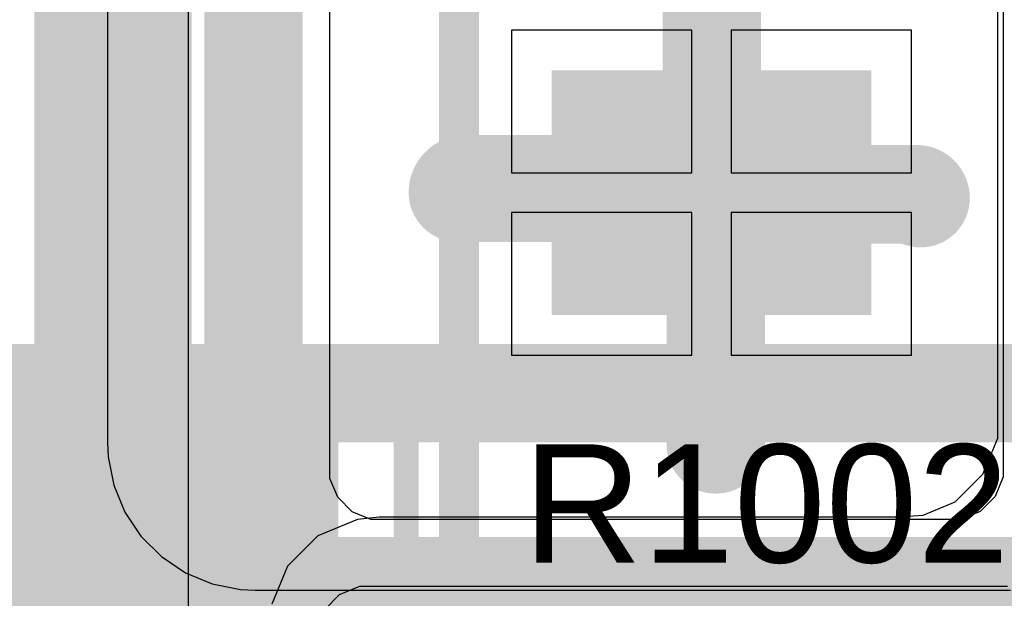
# Model space of a CAD drawing. Header units: inches. Extents: x -6 to 11.2, y -2.2 to 8.3.
# Tile 64 of 256: x 0.987 to 1.184, y 1.239 to 1.355. Entities that reach past the tile are written whole.
import ezdxf

# ---------------------------------------------------------------- set-up
doc = ezdxf.new("R2010")
doc.units = ezdxf.units.IN
doc.header["$MEASUREMENT"] = 0
for name, color, linetype in [('Board Layer Stack Bottom Overlay', 54, 'Continuous'), ('Board Layer Stack Bottom Solder', 6, 'Continuous'), ('Bottom Paste', 16, 'Continuous'), ('Dimension', 6, 'Continuous'), ('Layer  6- Inner', 156, 'Continuous'), ('Layer 1- Top', 1, 'Continuous'), ('Layer 3- Inner', 16, 'Continuous'), ('Layer 4- Inner', 76, 'Continuous'), ('Layer 8- Bottom', 5, 'Continuous'), ('Top Courtyard -Top15)-Courtyard -Bot16)', 56, 'Continuous'), ('Top Overlay', 2, 'Continuous'), ('Top Paste', 8, 'Continuous'), ('Top Solder', 216, 'Continuous')]:
    doc.layers.add(name, color=color, linetype=linetype)
doc.styles.add('Arial', font='txt', dxfattribs={"height": 0.2})

# ---------------------------------------------------------------- blocks, each defined once
blk = doc.blocks.new('RES_0603_62')
at = {"layer": 'Layer 1- Top'}
for points in [[(-0.04496, -0.01969), (-0.04496, 0.01969), (-0.01504, 0.01969), (-0.01504, -0.01969)], [(0.01504, -0.01969), (0.01504, 0.01969), (0.04496, 0.01969), (0.04496, -0.01969)]]:
    blk.add_hatch(color=7, dxfattribs=at).paths.add_polyline_path(points)
at = {"layer": 'Top Paste'}
for points in [[(-0.04496, -0.01969), (-0.04496, 0.01969), (-0.01504, 0.01969), (-0.01504, -0.01969)], [(0.01504, -0.01969), (0.01504, 0.01969), (0.04496, 0.01969), (0.04496, -0.01969)]]:
    blk.add_hatch(color=8, dxfattribs=at).paths.add_polyline_path(points)
at = {"layer": 'Top Solder'}
for points in [[(-0.04693, -0.02165), (-0.04693, 0.02165), (-0.01307, 0.02165), (-0.01307, -0.02165)], [(0.01307, -0.02165), (0.01307, 0.02165), (0.04693, 0.02165), (0.04693, -0.02165)]]:
    blk.add_hatch(color=216, dxfattribs=at).paths.add_polyline_path(points)
at = {"layer": 'Dimension'}
for points in [[(-0.03445, 0.0187, 0.00394, 0.00394, 0), (-0.03445, -0.0187, 0.00394, 0.00394, 0)], [(0.03445, 0.0187, 0.00394, 0.00394, 0), (-0.03445, 0.0187, 0.00394, 0.00394, 0)], [(0.03445, 0.0187, 0.00394, 0.00394, 0), (0.03445, -0.0187, 0.00394, 0.00394, 0)], [(0.03445, -0.0187, 0.00394, 0.00394, 0), (-0.03445, -0.0187, 0.00394, 0.00394, 0)]]:
    blk.add_lwpolyline(points, format="xyseb", dxfattribs=at)
for points in [[(-0.03543, 0.0187, 0.00197, 0.00197, 1), (-0.03346, 0.0187, 0.00197, 0.00197, 1)], [(-0.03543, 0.0187, 0.00197, 0.00197, 1), (-0.03346, 0.0187, 0.00197, 0.00197, 1)], [(0.03346, 0.0187, 0.00197, 0.00197, 1), (0.03543, 0.0187, 0.00197, 0.00197, 1)], [(0.03346, 0.0187, 0.00197, 0.00197, 1), (0.03543, 0.0187, 0.00197, 0.00197, 1)], [(-0.03543, -0.0187, 0.00197, 0.00197, 1), (-0.03346, -0.0187, 0.00197, 0.00197, 1)], [(-0.03543, -0.0187, 0.00197, 0.00197, 1), (-0.03346, -0.0187, 0.00197, 0.00197, 1)], [(0.03346, -0.0187, 0.00197, 0.00197, 1), (0.03543, -0.0187, 0.00197, 0.00197, 1)], [(0.03346, -0.0187, 0.00197, 0.00197, 1), (0.03543, -0.0187, 0.00197, 0.00197, 1)]]:
    blk.add_lwpolyline(points, format="xyseb", close=True, dxfattribs=at)
at = {"layer": 'Top Courtyard -Top15)-Courtyard -Bot16)'}
for points in [[(-0.06102, 0.02953, 0.00394, 0.00394, 0), (-0.06102, -0.02953, 0.00394, 0.00394, 0)], [(0.06102, 0.02953, 0.00394, 0.00394, 0), (-0.06102, 0.02953, 0.00394, 0.00394, 0)], [(0.06102, 0.02953, 0.00394, 0.00394, 0), (0.06102, -0.02953, 0.00394, 0.00394, 0)], [(0, 0.0187, 0.00394, 0.00394, 0), (0, -0.0187, 0.00394, 0.00394, 0)], [(0.0187, 0, 0.00394, 0.00394, 0), (-0.0187, 0, 0.00394, 0.00394, 0)], [(0.06102, -0.02953, 0.00394, 0.00394, 0), (-0.06102, -0.02953, 0.00394, 0.00394, 0)]]:
    blk.add_lwpolyline(points, format="xyseb", dxfattribs=at)
for points in [[(-0.06201, 0.02953, 0.00197, 0.00197, 1), (-0.06004, 0.02953, 0.00197, 0.00197, 1)], [(-0.06201, 0.02953, 0.00197, 0.00197, 1), (-0.06004, 0.02953, 0.00197, 0.00197, 1)], [(0.06004, 0.02953, 0.00197, 0.00197, 1), (0.06201, 0.02953, 0.00197, 0.00197, 1)], [(0.06004, 0.02953, 0.00197, 0.00197, 1), (0.06201, 0.02953, 0.00197, 0.00197, 1)], [(-0.00098, 0.0187, 0.00197, 0.00197, 1), (0.00098, 0.0187, 0.00197, 0.00197, 1)], [(-0.01968, 0, 0.00197, 0.00197, 1), (-0.01772, 0, 0.00197, 0.00197, 1)], [(0.01772, 0, 0.00197, 0.00197, 1), (0.01969, 0, 0.00197, 0.00197, 1)], [(-0.00098, -0.0187, 0.00197, 0.00197, 1), (0.00098, -0.0187, 0.00197, 0.00197, 1)], [(-0.06201, -0.02953, 0.00197, 0.00197, 1), (-0.06004, -0.02953, 0.00197, 0.00197, 1)], [(-0.06201, -0.02953, 0.00197, 0.00197, 1), (-0.06004, -0.02953, 0.00197, 0.00197, 1)], [(0.06004, -0.02953, 0.00197, 0.00197, 1), (0.06201, -0.02953, 0.00197, 0.00197, 1)], [(0.06004, -0.02953, 0.00197, 0.00197, 1), (0.06201, -0.02953, 0.00197, 0.00197, 1)]]:
    blk.add_lwpolyline(points, format="xyseb", close=True, dxfattribs=at)
at = {"layer": 'Top Overlay'}
for points in [[(0.061, 0.03, 0.005, 0.005, 0), (-0.0605, 0.03, 0.005, 0.005, 0)], [(-0.0605, 0.0295, 0.005, 0.005, 0), (-0.0605, -0.0295, 0.005, 0.005, 0)], [(0.061, 0.03, 0.005, 0.005, 0), (0.061, -0.0295, 0.005, 0.005, 0)], [(0.061, -0.0295, 0.005, 0.005, 0), (-0.0605, -0.0295, 0.005, 0.005, 0)]]:
    blk.add_lwpolyline(points, format="xyseb", dxfattribs=at)
for points in [[(-0.06175, 0.03, 0.0025, 0.0025, 1), (-0.05925, 0.03, 0.0025, 0.0025, 1)], [(-0.06175, 0.0295, 0.0025, 0.0025, 1), (-0.05925, 0.0295, 0.0025, 0.0025, 1)], [(0.05975, 0.03, 0.0025, 0.0025, 1), (0.06225, 0.03, 0.0025, 0.0025, 1)], [(0.05975, 0.03, 0.0025, 0.0025, 1), (0.06225, 0.03, 0.0025, 0.0025, 1)], [(-0.06175, -0.0295, 0.0025, 0.0025, 1), (-0.05925, -0.0295, 0.0025, 0.0025, 1)], [(-0.06175, -0.0295, 0.0025, 0.0025, 1), (-0.05925, -0.0295, 0.0025, 0.0025, 1)], [(0.05975, -0.0295, 0.0025, 0.0025, 1), (0.06225, -0.0295, 0.0025, 0.0025, 1)], [(0.05975, -0.0295, 0.0025, 0.0025, 1), (0.06225, -0.0295, 0.0025, 0.0025, 1)]]:
    blk.add_lwpolyline(points, format="xyseb", close=True, dxfattribs=at)
blk = doc.blocks.new('DF_S_B_400')
at = {"layer": 'Board Layer Stack Bottom Solder'}
blk.add_hatch(color=6, dxfattribs=at).paths.add_polyline_path([(-0.07553, -0.14353), (-0.07553, -0.20747), (-0.12447, -0.20747), (-0.12447, -0.14353)])
at = {"layer": 'Bottom Paste'}
blk.add_hatch(color=16, dxfattribs=at).paths.add_polyline_path([(-0.0775, -0.1455), (-0.0775, -0.2055), (-0.1225, -0.2055), (-0.1225, -0.1455)])
at = {"layer": 'Layer 8- Bottom'}
blk.add_hatch(color=7, dxfattribs=at).paths.add_polyline_path([(-0.0775, -0.1455), (-0.0775, -0.2055), (-0.1225, -0.2055), (-0.1225, -0.1455)])
at = {"layer": 'Board Layer Stack Bottom Overlay'}
for points in [[(-0.175, 0.125, 0.008, 0.008, 0), (-0.175, -0.125, 0.008, 0.008, 0)], [(-0.175, -0.125, 0.008, 0.008, 0), (0.175, -0.125, 0.008, 0.008, 0)]]:
    blk.add_lwpolyline(points, format="xyseb", dxfattribs=at)
blk.add_lwpolyline([(-0.177, -0.125, 0.004, 0.004, 1), (-0.173, -0.125, 0.004, 0.004, 1)], format="xyseb", close=True, dxfattribs=at)
blk.add_lwpolyline([(-0.177, -0.125, 0.004, 0.004, 1), (-0.173, -0.125, 0.004, 0.004, 1)], format="xyseb", close=True, dxfattribs=at)

msp = doc.modelspace()

# ---------------------------------------------------------------- linework, layer by layer
at = {"layer": 'Layer  6- Inner'}
for p, q in [((1.18268, 1.38582), (1.18268, 1.2748)), ((1.18268, 1.2748), (1.18268, 1.27089)), ((1.18268, 1.27089), (1.17968, 1.26365)), ((1.17968, 1.26365), (1.17414, 1.25811)), ((1.17414, 1.25811), (1.16777, 1.25547)), ((1.05475, 1.25469), (1.04681, 1.2514)), ((1.05906, 1.25512), (1.05475, 1.25469)), ((1.16299, 1.25512), (1.05906, 1.25512)), ((1.16777, 1.25547), (1.16299, 1.25512)), ((1.16299, 1.25512), (1.16299, 1.25512)), ((1.16299, 1.25512), (1.16299, 1.25512)), ((1.16299, 1.25512), (1.16299, 1.25512)), ((1.04681, 1.2514), (1.04072, 1.24532)), ((1.04072, 1.24532), (1.03759, 1.23777))]:
    msp.add_line(p, q, dxfattribs=at)
at = {"layer": 'Layer 1- Top'}
for points in [[(1.03394, 1.25559, 0.01969, 0.01969, 0), (1.03394, 1.40079, 0.01969, 0.01969, 0)], [(1.03394, 1.25559, 0.01969, 0.01969, -0.414214), (1.03228, 1.25394, 0.01969, 0.01969, 0)], [(1.03394, 1.12866, 0.01969, 0.01969, 0), (1.03394, 1.25472, 0.01969, 0.01969, 0)]]:
    msp.add_lwpolyline(points, format="xyseb", dxfattribs=at)
for points in [[(1.02902, 1.25559, 0.00984, 0.00984, 1), (1.03886, 1.25559, 0.00984, 0.00984, 1)], [(1.02902, 1.25559, 0.00984, 0.00984, 1), (1.03886, 1.25559, 0.00984, 0.00984, 1)], [(1.02902, 1.25472, 0.00984, 0.00984, 1), (1.03886, 1.25472, 0.00984, 0.00984, 1)], [(1.02736, 1.25394, 0.00984, 0.00984, 1), (1.0372, 1.25394, 0.00984, 0.00984, 1)]]:
    msp.add_lwpolyline(points, format="xyseb", close=True, dxfattribs=at)
at = {"layer": 'Layer 3- Inner'}
for p, q in [((1.00472, 1.52283), (1.00472, 1.27008)), ((1.00472, 1.27008), (1.00487, 1.26718)), ((1.00487, 1.26718), (1.006, 1.26151)), ((1.006, 1.26151), (1.00821, 1.25616)), ((1.00821, 1.25616), (1.01143, 1.25135)), ((1.01143, 1.25135), (1.01552, 1.24725)), ((1.01552, 1.24725), (1.02033, 1.24404)), ((1.02033, 1.24404), (1.02568, 1.24182)), ((1.02568, 1.24182), (1.03136, 1.24069)), ((1.03136, 1.24069), (1.03425, 1.24055)), ((1.03425, 1.24055), (1.18527, 1.24055))]:
    msp.add_line(p, q, dxfattribs=at)
at = {"layer": 'Layer 4- Inner'}
for points in [[(0.74724, 1.27992, 0.01969, 0.01969, 0), (1.2122, 1.27992, 0.01969, 0.01969, 0)], [(0.77598, 1.24134, 0.01969, 0.01969, 0), (1.19409, 1.24134, 0.01969, 0.01969, 0)]]:
    msp.add_lwpolyline(points, format="xyseb", dxfattribs=at)
at = {"layer": 'Layer 8- Bottom'}
for p, q in [((1.02087, 1.48189), (1.02087, 1.19961)), ((1.04921, 1.26491), (1.04921, 1.37869)), ((1.18386, 1.37962), (1.18386, 1.26531)), ((1.12156, 1.3525), (1.0855, 1.3525)), ((1.0855, 1.3525), (1.0855, 1.32394)), ((1.12156, 1.32394), (1.12156, 1.3525)), ((1.1655, 1.3525), (1.12944, 1.3525)), ((1.12944, 1.3525), (1.12944, 1.32394)), ((1.1655, 1.32394), (1.1655, 1.3525)), ((1.0855, 1.32394), (1.12156, 1.32394)), ((1.12944, 1.32394), (1.1655, 1.32394)), ((1.12156, 1.31606), (1.0855, 1.31606)), ((1.0855, 1.31606), (1.0855, 1.2875)), ((1.12156, 1.2875), (1.12156, 1.31606)), ((1.1655, 1.31606), (1.12944, 1.31606)), ((1.12944, 1.31606), (1.12944, 1.2875)), ((1.1655, 1.2875), (1.1655, 1.31606)), ((1.0855, 1.2875), (1.12156, 1.2875)), ((1.12944, 1.2875), (1.1655, 1.2875)), ((1.04921, 1.26288), (1.04921, 1.26491)), ((1.18386, 1.26531), (1.18386, 1.26319)), ((1.05077, 1.25911), (1.04921, 1.26288)), ((1.18386, 1.26319), (1.18224, 1.25928)), ((1.05365, 1.25623), (1.05077, 1.25911)), ((1.18224, 1.25928), (1.17925, 1.25629)), ((1.05741, 1.25468), (1.05365, 1.25623)), ((1.17925, 1.25629), (1.17534, 1.25468)), ((1.05945, 1.25468), (1.05741, 1.25468)), ((1.17323, 1.25468), (1.05945, 1.25468)), ((1.17534, 1.25468), (1.17323, 1.25468)), ((1.05116, 1.23966), (1.05521, 1.24134)), ((1.05521, 1.24134), (1.18469, 1.24134)), ((1.04806, 1.23656), (1.05116, 1.23966))]:
    msp.add_line(p, q, dxfattribs=at)
for points in [[(1.00583, 1.18004, 0.0315, 0.0315, 0), (1.00583, 1.49232, 0.0315, 0.0315, 0)], [(1.12559, 1.31968, 0.01969, 0.01969, 0), (1.12559, 1.36649, 0.01969, 0.01969, 0)], [(1.0748, 1.32008, 0.01969, 0.01969, -0.414214), (1.07638, 1.32165, 0.01969, 0.01969, 0)], [(1.07638, 1.32165, 0.01969, 0.01969, 0), (1.12205, 1.32165, 0.01969, 0.01969, 0)], [(1.0748, 1.32, 0.01969, 0.01969, 0), (1.0748, 1.32008, 0.01969, 0.01969, 0)], [(1.0748, 1.32, 0.01969, 0.01969, 0), (1.125, 1.32, 0.01969, 0.01969, 0)], [(1.12559, 1.31968, 0.01969, 0.01969, 0), (1.16654, 1.31968, 0.01969, 0.01969, 0)], [(1.16654, 1.31968, 0.01969, 0.01969, -0.414214), (1.16732, 1.3189, 0.01969, 0.01969, 0)], [(1.12323, 1.31339, 0.01969, 0.01969, -0.414214), (1.12638, 1.31024, 0.01969, 0.01969, 0)], [(1.12638, 1.26968, 0.01969, 0.01969, 0), (1.12638, 1.31024, 0.01969, 0.01969, 0)]]:
    msp.add_lwpolyline(points, format="xyseb", dxfattribs=at)
for points in [[(1.07146, 1.32165, 0.00984, 0.00984, 1), (1.0813, 1.32165, 0.00984, 0.00984, 1)], [(1.07146, 1.32165, 0.00984, 0.00984, 1), (1.0813, 1.32165, 0.00984, 0.00984, 1)], [(1.11713, 1.32165, 0.00984, 0.00984, 1), (1.12697, 1.32165, 0.00984, 0.00984, 1)], [(1.06988, 1.32008, 0.00984, 0.00984, 1), (1.07972, 1.32008, 0.00984, 0.00984, 1)], [(1.06988, 1.32008, 0.00984, 0.00984, 1), (1.07972, 1.32008, 0.00984, 0.00984, 1)], [(1.06988, 1.32, 0.00984, 0.00984, 1), (1.07972, 1.32, 0.00984, 0.00984, 1)], [(1.06988, 1.32, 0.00984, 0.00984, 1), (1.07972, 1.32, 0.00984, 0.00984, 1)], [(1.12008, 1.32, 0.00984, 0.00984, 1), (1.12992, 1.32, 0.00984, 0.00984, 1)], [(1.12067, 1.31968, 0.00984, 0.00984, 1), (1.13051, 1.31968, 0.00984, 0.00984, 1)], [(1.12067, 1.31968, 0.00984, 0.00984, 1), (1.13051, 1.31968, 0.00984, 0.00984, 1)], [(1.16161, 1.31968, 0.00984, 0.00984, 1), (1.17146, 1.31968, 0.00984, 0.00984, 1)], [(1.16161, 1.31968, 0.00984, 0.00984, 1), (1.17146, 1.31968, 0.00984, 0.00984, 1)], [(1.1624, 1.3189, 0.00984, 0.00984, 1), (1.17224, 1.3189, 0.00984, 0.00984, 1)], [(1.11831, 1.31339, 0.00984, 0.00984, 1), (1.12815, 1.31339, 0.00984, 0.00984, 1)], [(1.12146, 1.31024, 0.00984, 0.00984, 1), (1.1313, 1.31024, 0.00984, 0.00984, 1)], [(1.12146, 1.31024, 0.00984, 0.00984, 1), (1.1313, 1.31024, 0.00984, 0.00984, 1)], [(1.12146, 1.26968, 0.00984, 0.00984, 1), (1.1313, 1.26968, 0.00984, 0.00984, 1)]]:
    msp.add_lwpolyline(points, format="xyseb", close=True, dxfattribs=at)

# ---------------------------------------------------------------- block references
for name, p, rotation in [('DF_S_B_400', (0.95, 1.42), 90), ('RES_0603_62', (1.00394, 1.25472), 180)]:
    msp.add_blockref(name, p, dxfattribs=dict(rotation=rotation))

# ---------------------------------------------------------------- texts
at = {"layer": 'Top Overlay', "style": 'Arial'}
msp.add_text('R1002', height=0.023622, dxfattribs=at).set_placement((1.08781, 1.24607))

doc.saveas('drawing.dxf')
